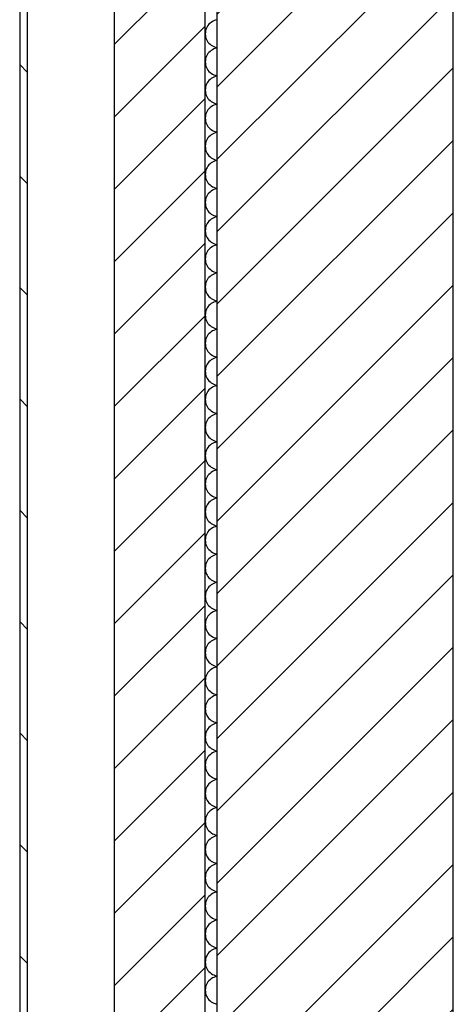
# Model space of a CAD drawing. Extents: x -73 to 359, y -4 to 85.
# Tile 19 of 149: x -32.829 to -32.279, y 34.464 to 35.714. Entities that reach past the tile are written whole.
import ezdxf

# ---------------------------------------------------------------- set-up
doc = ezdxf.new("R2010")
doc.units = 0
doc.header["$MEASUREMENT"] = 0
for name, color, linetype in [('0._EG_7_0', 7, 'Continuous'), ('0._EG_7_R_NT_AUSSENWAND', 7, 'Continuous'), ('0._EG_7_R_TR_AUSSENWAND', 7, 'Continuous')]:
    doc.layers.add(name, color=color, linetype=linetype)
pattern_1 = [(45, (0, 0), (-0.04596194, 0.04596194), [])]

# ---------------------------------------------------------------- blocks, each defined once
blk = doc.blocks.new('*X5', base_point=(-79.1554, -34.5065))
at = {"layer": '0._EG_7_R_TR_AUSSENWAND', "linetype": 'Continuous', "ltscale": 1000}
for p, q in [((-32.5826, 35.7128), (-32.5843, 35.712)), ((-32.5808, 35.7135), (-32.5826, 35.7128)), ((-32.579, 35.7139), (-32.5808, 35.7135)), ((-32.5787, 35.714), (-32.579, 35.7139)), ((-32.5929, 35.7002), (-32.5932, 35.6983)), ((-32.5924, 35.702), (-32.5929, 35.7002)), ((-32.5918, 35.7037), (-32.5924, 35.702)), ((-32.5909, 35.7054), (-32.5918, 35.7037)), ((-32.5899, 35.707), (-32.5909, 35.7054)), ((-32.5887, 35.7084), (-32.5899, 35.707)), ((-32.5873, 35.7098), (-32.5887, 35.7084)), ((-32.5859, 35.7109), (-32.5873, 35.7098)), ((-32.5843, 35.712), (-32.5859, 35.7109)), ((-32.5932, 35.6983), (-32.5933, 35.6964)), ((-32.5933, 35.6964), (-32.5932, 35.6945)), ((-32.5932, 35.6945), (-32.5929, 35.6927)), ((-32.5929, 35.6927), (-32.5924, 35.6909)), ((-32.5924, 35.6909), (-32.5918, 35.6891)), ((-32.5918, 35.6891), (-32.5909, 35.6874)), ((-32.5909, 35.6874), (-32.5899, 35.6859)), ((-32.5899, 35.6859), (-32.5887, 35.6844)), ((-32.5887, 35.6844), (-32.5873, 35.6831)), ((-32.5873, 35.6831), (-32.5859, 35.6819)), ((-32.5859, 35.6752), (-32.5873, 35.6741)), ((-32.5859, 35.6819), (-32.5843, 35.6809)), ((-32.5843, 35.6762), (-32.5859, 35.6752)), ((-32.5843, 35.6809), (-32.5826, 35.6801)), ((-32.5826, 35.6771), (-32.5843, 35.6762)), ((-32.5826, 35.6801), (-32.5808, 35.6794)), ((-32.5808, 35.6777), (-32.5826, 35.6771)), ((-32.5808, 35.6794), (-32.579, 35.6789)), ((-32.579, 35.6782), (-32.5808, 35.6777)), ((-32.579, 35.6789), (-32.5787, 35.6789)), ((-32.5787, 35.6783), (-32.579, 35.6782)), ((-32.5932, 35.6626), (-32.5933, 35.6607)), ((-32.5929, 35.6645), (-32.5932, 35.6626)), ((-32.5924, 35.6663), (-32.5929, 35.6645)), ((-32.5918, 35.668), (-32.5924, 35.6663)), ((-32.5909, 35.6697), (-32.5918, 35.668)), ((-32.5899, 35.6713), (-32.5909, 35.6697)), ((-32.5887, 35.6727), (-32.5899, 35.6713)), ((-32.5873, 35.6741), (-32.5887, 35.6727)), ((-32.5933, 35.6607), (-32.5932, 35.6588)), ((-32.5932, 35.6588), (-32.5929, 35.657)), ((-32.5929, 35.657), (-32.5924, 35.6552)), ((-32.5924, 35.6552), (-32.5918, 35.6534)), ((-32.5918, 35.6534), (-32.5909, 35.6517)), ((-32.5909, 35.6517), (-32.5899, 35.6502)), ((-32.5899, 35.6502), (-32.5887, 35.6487)), ((-32.5887, 35.6487), (-32.5873, 35.6474)), ((-32.5873, 35.6383), (-32.5887, 35.637)), ((-32.5873, 35.6474), (-32.5859, 35.6462)), ((-32.5859, 35.6395), (-32.5873, 35.6383)), ((-32.5859, 35.6462), (-32.5843, 35.6452)), ((-32.5843, 35.6405), (-32.5859, 35.6395)), ((-32.5843, 35.6452), (-32.5826, 35.6443)), ((-32.5826, 35.6414), (-32.5843, 35.6405)), ((-32.5826, 35.6443), (-32.5808, 35.6437)), ((-32.5808, 35.642), (-32.5826, 35.6414)), ((-32.5808, 35.6437), (-32.579, 35.6432)), ((-32.579, 35.6425), (-32.5808, 35.642)), ((-32.579, 35.6432), (-32.5787, 35.6432)), ((-32.5787, 35.6426), (-32.579, 35.6425)), ((-32.5932, 35.6269), (-32.5933, 35.625)), ((-32.5933, 35.625), (-32.5932, 35.6231)), ((-32.5929, 35.6287), (-32.5932, 35.6269)), ((-32.5924, 35.6306), (-32.5929, 35.6287)), ((-32.5918, 35.6323), (-32.5924, 35.6306)), ((-32.5909, 35.634), (-32.5918, 35.6323)), ((-32.5899, 35.6356), (-32.5909, 35.634)), ((-32.5887, 35.637), (-32.5899, 35.6356)), ((-32.5932, 35.6231), (-32.5929, 35.6213)), ((-32.5929, 35.6213), (-32.5924, 35.6194)), ((-32.5924, 35.6194), (-32.5918, 35.6177)), ((-32.5918, 35.6177), (-32.5909, 35.616)), ((-32.5909, 35.616), (-32.5899, 35.6144)), ((-32.5899, 35.6144), (-32.5887, 35.613)), ((-32.5887, 35.613), (-32.5873, 35.6117)), ((-32.5887, 35.6013), (-32.5899, 35.5998)), ((-32.5873, 35.6026), (-32.5887, 35.6013)), ((-32.5873, 35.6117), (-32.5859, 35.6105)), ((-32.5859, 35.6038), (-32.5873, 35.6026)), ((-32.5859, 35.6105), (-32.5843, 35.6095)), ((-32.5843, 35.6048), (-32.5859, 35.6038)), ((-32.5843, 35.6095), (-32.5826, 35.6086)), ((-32.5826, 35.6057), (-32.5843, 35.6048)), ((-32.5826, 35.6086), (-32.5808, 35.608)), ((-32.5808, 35.6063), (-32.5826, 35.6057)), ((-32.5808, 35.608), (-32.579, 35.6075)), ((-32.579, 35.6068), (-32.5808, 35.6063)), ((-32.579, 35.6075), (-32.5787, 35.6074)), ((-32.5787, 35.6068), (-32.579, 35.6068)), ((-32.5932, 35.5912), (-32.5933, 35.5893)), ((-32.5933, 35.5893), (-32.5932, 35.5874)), ((-32.5929, 35.593), (-32.5932, 35.5912)), ((-32.5924, 35.5948), (-32.5929, 35.593)), ((-32.5918, 35.5966), (-32.5924, 35.5948)), ((-32.5909, 35.5983), (-32.5918, 35.5966)), ((-32.5899, 35.5998), (-32.5909, 35.5983)), ((-32.5932, 35.5874), (-32.5929, 35.5855)), ((-32.5929, 35.5855), (-32.5924, 35.5837)), ((-32.5924, 35.5837), (-32.5918, 35.582)), ((-32.5918, 35.582), (-32.5909, 35.5803)), ((-32.5909, 35.5803), (-32.5899, 35.5787)), ((-32.5899, 35.5787), (-32.5887, 35.5773)), ((-32.5887, 35.5773), (-32.5873, 35.5759)), ((-32.5873, 35.5759), (-32.5859, 35.5748)), ((-32.5909, 35.5626), (-32.5918, 35.5609)), ((-32.5899, 35.5641), (-32.5909, 35.5626)), ((-32.5887, 35.5656), (-32.5899, 35.5641)), ((-32.5873, 35.5669), (-32.5887, 35.5656)), ((-32.5859, 35.5681), (-32.5873, 35.5669)), ((-32.5859, 35.5748), (-32.5843, 35.5738)), ((-32.5843, 35.5691), (-32.5859, 35.5681)), ((-32.5843, 35.5738), (-32.5826, 35.5729)), ((-32.5826, 35.5699), (-32.5843, 35.5691)), ((-32.5826, 35.5729), (-32.5808, 35.5723)), ((-32.5808, 35.5706), (-32.5826, 35.5699)), ((-32.5808, 35.5723), (-32.579, 35.5718)), ((-32.579, 35.5711), (-32.5808, 35.5706)), ((-32.579, 35.5718), (-32.5787, 35.5717)), ((-32.5787, 35.5711), (-32.579, 35.5711)), ((-32.5932, 35.5555), (-32.5933, 35.5536)), ((-32.5933, 35.5536), (-32.5932, 35.5517)), ((-32.5929, 35.5573), (-32.5932, 35.5555)), ((-32.5932, 35.5517), (-32.5929, 35.5498)), ((-32.5924, 35.5591), (-32.5929, 35.5573)), ((-32.5918, 35.5609), (-32.5924, 35.5591)), ((-32.5929, 35.5498), (-32.5924, 35.548)), ((-32.5924, 35.548), (-32.5918, 35.5463)), ((-32.5918, 35.5463), (-32.5909, 35.5446)), ((-32.5909, 35.5446), (-32.5899, 35.543)), ((-32.5899, 35.543), (-32.5887, 35.5416)), ((-32.5887, 35.5416), (-32.5873, 35.5402)), ((-32.5873, 35.5402), (-32.5859, 35.5391)), ((-32.5859, 35.5391), (-32.5843, 35.538)), ((-32.5843, 35.538), (-32.5826, 35.5372)), ((-32.5918, 35.5252), (-32.5924, 35.5234)), ((-32.5909, 35.5268), (-32.5918, 35.5252)), ((-32.5899, 35.5284), (-32.5909, 35.5268)), ((-32.5887, 35.5299), (-32.5899, 35.5284)), ((-32.5873, 35.5312), (-32.5887, 35.5299)), ((-32.5859, 35.5324), (-32.5873, 35.5312)), ((-32.5843, 35.5334), (-32.5859, 35.5324)), ((-32.5826, 35.5342), (-32.5843, 35.5334)), ((-32.5826, 35.5372), (-32.5808, 35.5365)), ((-32.5808, 35.5349), (-32.5826, 35.5342)), ((-32.5808, 35.5365), (-32.579, 35.5361)), ((-32.579, 35.5354), (-32.5808, 35.5349)), ((-32.579, 35.5361), (-32.5787, 35.536)), ((-32.5787, 35.5354), (-32.579, 35.5354)), ((-32.5932, 35.5197), (-32.5933, 35.5179)), ((-32.5933, 35.5179), (-32.5932, 35.516)), ((-32.5929, 35.5216), (-32.5932, 35.5197)), ((-32.5932, 35.516), (-32.5929, 35.5141)), ((-32.5924, 35.5234), (-32.5929, 35.5216)), ((-32.5929, 35.5141), (-32.5924, 35.5123)), ((-32.5924, 35.5123), (-32.5918, 35.5105)), ((-32.5918, 35.5105), (-32.5909, 35.5089)), ((-32.5909, 35.5089), (-32.5899, 35.5073)), ((-32.5899, 35.5073), (-32.5887, 35.5058)), ((-32.5887, 35.5058), (-32.5873, 35.5045)), ((-32.5873, 35.5045), (-32.5859, 35.5033)), ((-32.5859, 35.5033), (-32.5843, 35.5023)), ((-32.5843, 35.5023), (-32.5826, 35.5015)), ((-32.5826, 35.5015), (-32.5808, 35.5008)), ((-32.5808, 35.5008), (-32.579, 35.5004)), ((-32.579, 35.5004), (-32.5787, 35.5003)), ((-32.5924, 35.4877), (-32.5929, 35.4859)), ((-32.5918, 35.4895), (-32.5924, 35.4877)), ((-32.5909, 35.4911), (-32.5918, 35.4895)), ((-32.5899, 35.4927), (-32.5909, 35.4911)), ((-32.5887, 35.4942), (-32.5899, 35.4927)), ((-32.5873, 35.4955), (-32.5887, 35.4942)), ((-32.5859, 35.4967), (-32.5873, 35.4955)), ((-32.5843, 35.4977), (-32.5859, 35.4967)), ((-32.5826, 35.4985), (-32.5843, 35.4977)), ((-32.5808, 35.4992), (-32.5826, 35.4985)), ((-32.579, 35.4996), (-32.5808, 35.4992)), ((-32.5787, 35.4997), (-32.579, 35.4996)), ((-32.5932, 35.484), (-32.5933, 35.4821)), ((-32.5933, 35.4821), (-32.5932, 35.4803)), ((-32.5929, 35.4859), (-32.5932, 35.484)), ((-32.5932, 35.4803), (-32.5929, 35.4784)), ((-32.5929, 35.4784), (-32.5924, 35.4766)), ((-32.5924, 35.4766), (-32.5918, 35.4748)), ((-32.5918, 35.4748), (-32.5909, 35.4732)), ((-32.5909, 35.4732), (-32.5899, 35.4716)), ((-32.5899, 35.4716), (-32.5887, 35.4701)), ((-32.5887, 35.4701), (-32.5873, 35.4688)), ((-32.5873, 35.4688), (-32.5859, 35.4676)), ((-32.5859, 35.4676), (-32.5843, 35.4666)), ((-32.5843, 35.4666), (-32.5826, 35.4658)), ((-32.5826, 35.4628), (-32.5843, 35.462)), ((-32.5826, 35.4658), (-32.5808, 35.4651)), ((-32.5808, 35.4635), (-32.5826, 35.4628)), ((-32.5808, 35.4651), (-32.579, 35.4646)), ((-32.579, 35.4639), (-32.5808, 35.4635)), ((-32.579, 35.4646), (-32.5787, 35.4646)), ((-32.5787, 35.464), (-32.579, 35.4639)), ((-32.5929, 35.4502), (-32.5932, 35.4483)), ((-32.5924, 35.452), (-32.5929, 35.4502)), ((-32.5918, 35.4537), (-32.5924, 35.452)), ((-32.5909, 35.4554), (-32.5918, 35.4537)), ((-32.5899, 35.457), (-32.5909, 35.4554)), ((-32.5887, 35.4584), (-32.5899, 35.457)), ((-32.5873, 35.4598), (-32.5887, 35.4584)), ((-32.5859, 35.4609), (-32.5873, 35.4598)), ((-32.5843, 35.462), (-32.5859, 35.4609)), ((-32.5932, 35.4483), (-32.5933, 35.4464)), ((-32.5933, 35.4464), (-32.5932, 35.4445)), ((-32.5932, 35.4445), (-32.5929, 35.4427)), ((-32.5929, 35.4427), (-32.5924, 35.4409)), ((-32.5924, 35.4409), (-32.5918, 35.4391)), ((-32.5918, 35.4391), (-32.5909, 35.4374)), ((-32.5909, 35.4374), (-32.5899, 35.4359)), ((-32.5899, 35.4359), (-32.5887, 35.4344)), ((-32.5887, 35.4344), (-32.5873, 35.4331)), ((-32.5873, 35.4331), (-32.5859, 35.4319)), ((-32.5859, 35.4252), (-32.5873, 35.4241)), ((-32.5859, 35.4319), (-32.5843, 35.4309)), ((-32.5843, 35.4262), (-32.5859, 35.4252)), ((-32.5843, 35.4309), (-32.5826, 35.4301)), ((-32.5826, 35.4271), (-32.5843, 35.4262)), ((-32.5826, 35.4301), (-32.5808, 35.4294)), ((-32.5808, 35.4277), (-32.5826, 35.4271)), ((-32.5808, 35.4294), (-32.579, 35.4289)), ((-32.579, 35.4282), (-32.5808, 35.4277)), ((-32.579, 35.4289), (-32.5787, 35.4289)), ((-32.5787, 35.4283), (-32.579, 35.4282)), ((-32.5932, 35.4126), (-32.5933, 35.4107)), ((-32.5929, 35.4145), (-32.5932, 35.4126)), ((-32.5924, 35.4163), (-32.5929, 35.4145)), ((-32.5918, 35.418), (-32.5924, 35.4163)), ((-32.5909, 35.4197), (-32.5918, 35.418)), ((-32.5899, 35.4213), (-32.5909, 35.4197)), ((-32.5887, 35.4227), (-32.5899, 35.4213)), ((-32.5873, 35.4241), (-32.5887, 35.4227)), ((-32.5933, 35.4107), (-32.5932, 35.4088)), ((-32.5932, 35.4088), (-32.5929, 35.407)), ((-32.5929, 35.407), (-32.5924, 35.4052)), ((-32.5924, 35.4052), (-32.5918, 35.4034)), ((-32.5918, 35.4034), (-32.5909, 35.4017)), ((-32.5909, 35.4017), (-32.5899, 35.4002)), ((-32.5899, 35.4002), (-32.5887, 35.3987)), ((-32.5887, 35.3987), (-32.5873, 35.3974)), ((-32.5873, 35.3883), (-32.5887, 35.387)), ((-32.5873, 35.3974), (-32.5859, 35.3962)), ((-32.5859, 35.3895), (-32.5873, 35.3883)), ((-32.5859, 35.3962), (-32.5843, 35.3952)), ((-32.5843, 35.3905), (-32.5859, 35.3895)), ((-32.5843, 35.3952), (-32.5826, 35.3943)), ((-32.5826, 35.3914), (-32.5843, 35.3905)), ((-32.5826, 35.3943), (-32.5808, 35.3937)), ((-32.5808, 35.392), (-32.5826, 35.3914)), ((-32.5808, 35.3937), (-32.579, 35.3932)), ((-32.579, 35.3925), (-32.5808, 35.392)), ((-32.579, 35.3932), (-32.5787, 35.3932)), ((-32.5787, 35.3926), (-32.579, 35.3925)), ((-32.5932, 35.3769), (-32.5933, 35.375)), ((-32.5933, 35.375), (-32.5932, 35.3731)), ((-32.5929, 35.3787), (-32.5932, 35.3769)), ((-32.5924, 35.3806), (-32.5929, 35.3787)), ((-32.5918, 35.3823), (-32.5924, 35.3806)), ((-32.5909, 35.384), (-32.5918, 35.3823)), ((-32.5899, 35.3856), (-32.5909, 35.384)), ((-32.5887, 35.387), (-32.5899, 35.3856)), ((-32.5932, 35.3731), (-32.5929, 35.3713)), ((-32.5929, 35.3713), (-32.5924, 35.3694)), ((-32.5924, 35.3694), (-32.5918, 35.3677)), ((-32.5918, 35.3677), (-32.5909, 35.366)), ((-32.5909, 35.366), (-32.5899, 35.3644)), ((-32.5899, 35.3644), (-32.5887, 35.363)), ((-32.5887, 35.363), (-32.5873, 35.3617)), ((-32.5887, 35.3513), (-32.5899, 35.3498)), ((-32.5873, 35.3526), (-32.5887, 35.3513)), ((-32.5873, 35.3617), (-32.5859, 35.3605)), ((-32.5859, 35.3538), (-32.5873, 35.3526)), ((-32.5859, 35.3605), (-32.5843, 35.3595)), ((-32.5843, 35.3548), (-32.5859, 35.3538)), ((-32.5843, 35.3595), (-32.5826, 35.3586)), ((-32.5826, 35.3557), (-32.5843, 35.3548)), ((-32.5826, 35.3586), (-32.5808, 35.358)), ((-32.5808, 35.3563), (-32.5826, 35.3557)), ((-32.5808, 35.358), (-32.579, 35.3575)), ((-32.579, 35.3568), (-32.5808, 35.3563)), ((-32.579, 35.3575), (-32.5787, 35.3574)), ((-32.5787, 35.3568), (-32.579, 35.3568)), ((-32.5932, 35.3412), (-32.5933, 35.3393)), ((-32.5933, 35.3393), (-32.5932, 35.3374)), ((-32.5929, 35.343), (-32.5932, 35.3412)), ((-32.5924, 35.3448), (-32.5929, 35.343)), ((-32.5918, 35.3466), (-32.5924, 35.3448)), ((-32.5909, 35.3483), (-32.5918, 35.3466)), ((-32.5899, 35.3498), (-32.5909, 35.3483)), ((-32.5932, 35.3374), (-32.5929, 35.3355)), ((-32.5929, 35.3355), (-32.5924, 35.3337)), ((-32.5924, 35.3337), (-32.5918, 35.332)), ((-32.5918, 35.332), (-32.5909, 35.3303)), ((-32.5909, 35.3303), (-32.5899, 35.3287)), ((-32.5899, 35.3287), (-32.5887, 35.3273)), ((-32.5887, 35.3273), (-32.5873, 35.3259)), ((-32.5873, 35.3259), (-32.5859, 35.3248)), ((-32.5909, 35.3126), (-32.5918, 35.3109)), ((-32.5899, 35.3141), (-32.5909, 35.3126)), ((-32.5887, 35.3156), (-32.5899, 35.3141)), ((-32.5873, 35.3169), (-32.5887, 35.3156)), ((-32.5859, 35.3181), (-32.5873, 35.3169)), ((-32.5859, 35.3248), (-32.5843, 35.3238)), ((-32.5843, 35.3191), (-32.5859, 35.3181)), ((-32.5843, 35.3238), (-32.5826, 35.3229)), ((-32.5826, 35.3199), (-32.5843, 35.3191)), ((-32.5826, 35.3229), (-32.5808, 35.3223)), ((-32.5808, 35.3206), (-32.5826, 35.3199)), ((-32.5808, 35.3223), (-32.579, 35.3218)), ((-32.579, 35.3211), (-32.5808, 35.3206)), ((-32.579, 35.3218), (-32.5787, 35.3217)), ((-32.5787, 35.3211), (-32.579, 35.3211)), ((-32.5932, 35.3055), (-32.5933, 35.3036)), ((-32.5933, 35.3036), (-32.5932, 35.3017)), ((-32.5929, 35.3073), (-32.5932, 35.3055)), ((-32.5932, 35.3017), (-32.5929, 35.2998)), ((-32.5924, 35.3091), (-32.5929, 35.3073)), ((-32.5918, 35.3109), (-32.5924, 35.3091)), ((-32.5929, 35.2998), (-32.5924, 35.298)), ((-32.5924, 35.298), (-32.5918, 35.2963)), ((-32.5918, 35.2963), (-32.5909, 35.2946)), ((-32.5909, 35.2946), (-32.5899, 35.293)), ((-32.5899, 35.293), (-32.5887, 35.2916)), ((-32.5887, 35.2916), (-32.5873, 35.2902)), ((-32.5873, 35.2902), (-32.5859, 35.2891)), ((-32.5859, 35.2891), (-32.5843, 35.288)), ((-32.5843, 35.288), (-32.5826, 35.2872)), ((-32.5918, 35.2752), (-32.5924, 35.2734)), ((-32.5909, 35.2768), (-32.5918, 35.2752)), ((-32.5899, 35.2784), (-32.5909, 35.2768)), ((-32.5887, 35.2799), (-32.5899, 35.2784)), ((-32.5873, 35.2812), (-32.5887, 35.2799)), ((-32.5859, 35.2824), (-32.5873, 35.2812)), ((-32.5843, 35.2834), (-32.5859, 35.2824)), ((-32.5826, 35.2842), (-32.5843, 35.2834)), ((-32.5826, 35.2872), (-32.5808, 35.2865)), ((-32.5808, 35.2849), (-32.5826, 35.2842)), ((-32.5808, 35.2865), (-32.579, 35.2861)), ((-32.579, 35.2854), (-32.5808, 35.2849)), ((-32.579, 35.2861), (-32.5787, 35.286)), ((-32.5787, 35.2854), (-32.579, 35.2854)), ((-32.5932, 35.2697), (-32.5933, 35.2679)), ((-32.5933, 35.2679), (-32.5932, 35.266)), ((-32.5929, 35.2716), (-32.5932, 35.2697)), ((-32.5932, 35.266), (-32.5929, 35.2641)), ((-32.5924, 35.2734), (-32.5929, 35.2716)), ((-32.5929, 35.2641), (-32.5924, 35.2623)), ((-32.5924, 35.2623), (-32.5918, 35.2605)), ((-32.5918, 35.2605), (-32.5909, 35.2589)), ((-32.5909, 35.2589), (-32.5899, 35.2573)), ((-32.5899, 35.2573), (-32.5887, 35.2558)), ((-32.5887, 35.2558), (-32.5873, 35.2545)), ((-32.5873, 35.2545), (-32.5859, 35.2533)), ((-32.5859, 35.2533), (-32.5843, 35.2523)), ((-32.5843, 35.2523), (-32.5826, 35.2515)), ((-32.5826, 35.2515), (-32.5808, 35.2508)), ((-32.5808, 35.2508), (-32.579, 35.2504)), ((-32.579, 35.2504), (-32.5787, 35.2503)), ((-32.5924, 35.2377), (-32.5929, 35.2359)), ((-32.5918, 35.2395), (-32.5924, 35.2377)), ((-32.5909, 35.2411), (-32.5918, 35.2395)), ((-32.5899, 35.2427), (-32.5909, 35.2411)), ((-32.5887, 35.2442), (-32.5899, 35.2427)), ((-32.5873, 35.2455), (-32.5887, 35.2442)), ((-32.5859, 35.2467), (-32.5873, 35.2455)), ((-32.5843, 35.2477), (-32.5859, 35.2467)), ((-32.5826, 35.2485), (-32.5843, 35.2477)), ((-32.5808, 35.2492), (-32.5826, 35.2485)), ((-32.579, 35.2496), (-32.5808, 35.2492)), ((-32.5787, 35.2497), (-32.579, 35.2496)), ((-32.5932, 35.234), (-32.5933, 35.2321)), ((-32.5933, 35.2321), (-32.5932, 35.2303)), ((-32.5929, 35.2359), (-32.5932, 35.234)), ((-32.5932, 35.2303), (-32.5929, 35.2284)), ((-32.5929, 35.2284), (-32.5924, 35.2266)), ((-32.5924, 35.2266), (-32.5918, 35.2248)), ((-32.5918, 35.2248), (-32.5909, 35.2232)), ((-32.5909, 35.2232), (-32.5899, 35.2216)), ((-32.5899, 35.2216), (-32.5887, 35.2201)), ((-32.5887, 35.2201), (-32.5873, 35.2188)), ((-32.5873, 35.2188), (-32.5859, 35.2176)), ((-32.5859, 35.2176), (-32.5843, 35.2166)), ((-32.5843, 35.2166), (-32.5826, 35.2158)), ((-32.5826, 35.2128), (-32.5843, 35.212)), ((-32.5826, 35.2158), (-32.5808, 35.2151)), ((-32.5808, 35.2135), (-32.5826, 35.2128)), ((-32.5808, 35.2151), (-32.579, 35.2146)), ((-32.579, 35.2139), (-32.5808, 35.2135)), ((-32.579, 35.2146), (-32.5787, 35.2146)), ((-32.5787, 35.214), (-32.579, 35.2139)), ((-32.5929, 35.2002), (-32.5932, 35.1983)), ((-32.5924, 35.202), (-32.5929, 35.2002)), ((-32.5918, 35.2037), (-32.5924, 35.202)), ((-32.5909, 35.2054), (-32.5918, 35.2037)), ((-32.5899, 35.207), (-32.5909, 35.2054)), ((-32.5887, 35.2084), (-32.5899, 35.207)), ((-32.5873, 35.2098), (-32.5887, 35.2084)), ((-32.5859, 35.2109), (-32.5873, 35.2098)), ((-32.5843, 35.212), (-32.5859, 35.2109)), ((-32.5932, 35.1983), (-32.5933, 35.1964)), ((-32.5933, 35.1964), (-32.5932, 35.1945)), ((-32.5932, 35.1945), (-32.5929, 35.1927)), ((-32.5929, 35.1927), (-32.5924, 35.1909)), ((-32.5924, 35.1909), (-32.5918, 35.1891)), ((-32.5918, 35.1891), (-32.5909, 35.1874)), ((-32.5909, 35.1874), (-32.5899, 35.1859)), ((-32.5899, 35.1859), (-32.5887, 35.1844)), ((-32.5887, 35.1844), (-32.5873, 35.1831)), ((-32.5873, 35.1831), (-32.5859, 35.1819)), ((-32.5859, 35.1752), (-32.5873, 35.1741)), ((-32.5859, 35.1819), (-32.5843, 35.1809)), ((-32.5843, 35.1762), (-32.5859, 35.1752)), ((-32.5843, 35.1809), (-32.5826, 35.1801)), ((-32.5826, 35.1771), (-32.5843, 35.1762)), ((-32.5826, 35.1801), (-32.5808, 35.1794)), ((-32.5808, 35.1777), (-32.5826, 35.1771)), ((-32.5808, 35.1794), (-32.579, 35.1789)), ((-32.579, 35.1782), (-32.5808, 35.1777)), ((-32.579, 35.1789), (-32.5787, 35.1789)), ((-32.5787, 35.1783), (-32.579, 35.1782)), ((-32.5932, 35.1626), (-32.5933, 35.1607)), ((-32.5929, 35.1645), (-32.5932, 35.1626)), ((-32.5924, 35.1663), (-32.5929, 35.1645)), ((-32.5918, 35.168), (-32.5924, 35.1663)), ((-32.5909, 35.1697), (-32.5918, 35.168)), ((-32.5899, 35.1713), (-32.5909, 35.1697)), ((-32.5887, 35.1727), (-32.5899, 35.1713)), ((-32.5873, 35.1741), (-32.5887, 35.1727)), ((-32.5933, 35.1607), (-32.5932, 35.1588)), ((-32.5932, 35.1588), (-32.5929, 35.157)), ((-32.5929, 35.157), (-32.5924, 35.1552)), ((-32.5924, 35.1552), (-32.5918, 35.1534)), ((-32.5918, 35.1534), (-32.5909, 35.1517)), ((-32.5909, 35.1517), (-32.5899, 35.1502)), ((-32.5899, 35.1502), (-32.5887, 35.1487)), ((-32.5887, 35.1487), (-32.5873, 35.1474)), ((-32.5873, 35.1383), (-32.5887, 35.137)), ((-32.5873, 35.1474), (-32.5859, 35.1462)), ((-32.5859, 35.1395), (-32.5873, 35.1383)), ((-32.5859, 35.1462), (-32.5843, 35.1452)), ((-32.5843, 35.1405), (-32.5859, 35.1395)), ((-32.5843, 35.1452), (-32.5826, 35.1443)), ((-32.5826, 35.1414), (-32.5843, 35.1405)), ((-32.5826, 35.1443), (-32.5808, 35.1437)), ((-32.5808, 35.142), (-32.5826, 35.1414)), ((-32.5808, 35.1437), (-32.579, 35.1432)), ((-32.579, 35.1425), (-32.5808, 35.142)), ((-32.579, 35.1432), (-32.5787, 35.1432)), ((-32.5787, 35.1426), (-32.579, 35.1425)), ((-32.5932, 35.1269), (-32.5933, 35.125)), ((-32.5933, 35.125), (-32.5932, 35.1231)), ((-32.5929, 35.1287), (-32.5932, 35.1269)), ((-32.5924, 35.1306), (-32.5929, 35.1287)), ((-32.5918, 35.1323), (-32.5924, 35.1306)), ((-32.5909, 35.134), (-32.5918, 35.1323)), ((-32.5899, 35.1356), (-32.5909, 35.134)), ((-32.5887, 35.137), (-32.5899, 35.1356)), ((-32.5932, 35.1231), (-32.5929, 35.1213)), ((-32.5929, 35.1213), (-32.5924, 35.1194)), ((-32.5924, 35.1194), (-32.5918, 35.1177)), ((-32.5918, 35.1177), (-32.5909, 35.116)), ((-32.5909, 35.116), (-32.5899, 35.1144)), ((-32.5899, 35.1144), (-32.5887, 35.113)), ((-32.5887, 35.113), (-32.5873, 35.1117)), ((-32.5887, 35.1013), (-32.5899, 35.0998)), ((-32.5873, 35.1026), (-32.5887, 35.1013)), ((-32.5873, 35.1117), (-32.5859, 35.1105)), ((-32.5859, 35.1038), (-32.5873, 35.1026)), ((-32.5859, 35.1105), (-32.5843, 35.1095)), ((-32.5843, 35.1048), (-32.5859, 35.1038)), ((-32.5843, 35.1095), (-32.5826, 35.1086)), ((-32.5826, 35.1057), (-32.5843, 35.1048)), ((-32.5826, 35.1086), (-32.5808, 35.108)), ((-32.5808, 35.1063), (-32.5826, 35.1057)), ((-32.5808, 35.108), (-32.579, 35.1075)), ((-32.579, 35.1068), (-32.5808, 35.1063)), ((-32.579, 35.1075), (-32.5787, 35.1074)), ((-32.5787, 35.1068), (-32.579, 35.1068)), ((-32.5932, 35.0912), (-32.5933, 35.0893)), ((-32.5933, 35.0893), (-32.5932, 35.0874)), ((-32.5929, 35.093), (-32.5932, 35.0912)), ((-32.5924, 35.0948), (-32.5929, 35.093)), ((-32.5918, 35.0966), (-32.5924, 35.0948)), ((-32.5909, 35.0983), (-32.5918, 35.0966)), ((-32.5899, 35.0998), (-32.5909, 35.0983)), ((-32.5932, 35.0874), (-32.5929, 35.0855)), ((-32.5929, 35.0855), (-32.5924, 35.0837)), ((-32.5924, 35.0837), (-32.5918, 35.082)), ((-32.5918, 35.082), (-32.5909, 35.0803)), ((-32.5909, 35.0803), (-32.5899, 35.0787)), ((-32.5899, 35.0787), (-32.5887, 35.0773)), ((-32.5887, 35.0773), (-32.5873, 35.0759)), ((-32.5873, 35.0759), (-32.5859, 35.0748)), ((-32.5909, 35.0626), (-32.5918, 35.0609)), ((-32.5899, 35.0641), (-32.5909, 35.0626)), ((-32.5887, 35.0656), (-32.5899, 35.0641)), ((-32.5873, 35.0669), (-32.5887, 35.0656)), ((-32.5859, 35.0681), (-32.5873, 35.0669)), ((-32.5859, 35.0748), (-32.5843, 35.0738)), ((-32.5843, 35.0691), (-32.5859, 35.0681)), ((-32.5843, 35.0738), (-32.5826, 35.0729)), ((-32.5826, 35.0699), (-32.5843, 35.0691)), ((-32.5826, 35.0729), (-32.5808, 35.0723)), ((-32.5808, 35.0706), (-32.5826, 35.0699)), ((-32.5808, 35.0723), (-32.579, 35.0718)), ((-32.579, 35.0711), (-32.5808, 35.0706)), ((-32.579, 35.0718), (-32.5787, 35.0717)), ((-32.5787, 35.0711), (-32.579, 35.0711)), ((-32.5932, 35.0555), (-32.5933, 35.0536)), ((-32.5933, 35.0536), (-32.5932, 35.0517)), ((-32.5929, 35.0573), (-32.5932, 35.0555)), ((-32.5932, 35.0517), (-32.5929, 35.0498)), ((-32.5924, 35.0591), (-32.5929, 35.0573)), ((-32.5918, 35.0609), (-32.5924, 35.0591)), ((-32.5929, 35.0498), (-32.5924, 35.048)), ((-32.5924, 35.048), (-32.5918, 35.0463)), ((-32.5918, 35.0463), (-32.5909, 35.0446)), ((-32.5909, 35.0446), (-32.5899, 35.043)), ((-32.5899, 35.043), (-32.5887, 35.0416)), ((-32.5887, 35.0416), (-32.5873, 35.0402)), ((-32.5873, 35.0402), (-32.5859, 35.0391)), ((-32.5859, 35.0391), (-32.5843, 35.038)), ((-32.5843, 35.038), (-32.5826, 35.0372)), ((-32.5918, 35.0252), (-32.5924, 35.0234)), ((-32.5909, 35.0268), (-32.5918, 35.0252)), ((-32.5899, 35.0284), (-32.5909, 35.0268)), ((-32.5887, 35.0299), (-32.5899, 35.0284)), ((-32.5873, 35.0312), (-32.5887, 35.0299)), ((-32.5859, 35.0324), (-32.5873, 35.0312)), ((-32.5843, 35.0334), (-32.5859, 35.0324)), ((-32.5826, 35.0342), (-32.5843, 35.0334)), ((-32.5826, 35.0372), (-32.5808, 35.0365)), ((-32.5808, 35.0349), (-32.5826, 35.0342)), ((-32.5808, 35.0365), (-32.579, 35.0361)), ((-32.579, 35.0354), (-32.5808, 35.0349)), ((-32.579, 35.0361), (-32.5787, 35.036)), ((-32.5787, 35.0354), (-32.579, 35.0354)), ((-32.5932, 35.0197), (-32.5933, 35.0179)), ((-32.5933, 35.0179), (-32.5932, 35.016)), ((-32.5929, 35.0216), (-32.5932, 35.0197)), ((-32.5932, 35.016), (-32.5929, 35.0141)), ((-32.5924, 35.0234), (-32.5929, 35.0216)), ((-32.5929, 35.0141), (-32.5924, 35.0123)), ((-32.5924, 35.0123), (-32.5918, 35.0105)), ((-32.5918, 35.0105), (-32.5909, 35.0089)), ((-32.5909, 35.0089), (-32.5899, 35.0073)), ((-32.5899, 35.0073), (-32.5887, 35.0058)), ((-32.5887, 35.0058), (-32.5873, 35.0045)), ((-32.5873, 35.0045), (-32.5859, 35.0033)), ((-32.5859, 35.0033), (-32.5843, 35.0023)), ((-32.5843, 35.0023), (-32.5826, 35.0015)), ((-32.5826, 35.0015), (-32.5808, 35.0008)), ((-32.5808, 35.0008), (-32.579, 35.0004)), ((-32.579, 35.0004), (-32.5787, 35.0003)), ((-32.5924, 34.9877), (-32.5929, 34.9859)), ((-32.5918, 34.9895), (-32.5924, 34.9877)), ((-32.5909, 34.9911), (-32.5918, 34.9895)), ((-32.5899, 34.9927), (-32.5909, 34.9911)), ((-32.5887, 34.9942), (-32.5899, 34.9927)), ((-32.5873, 34.9955), (-32.5887, 34.9942)), ((-32.5859, 34.9967), (-32.5873, 34.9955)), ((-32.5843, 34.9977), (-32.5859, 34.9967)), ((-32.5826, 34.9985), (-32.5843, 34.9977)), ((-32.5808, 34.9992), (-32.5826, 34.9985)), ((-32.579, 34.9996), (-32.5808, 34.9992)), ((-32.5787, 34.9997), (-32.579, 34.9996)), ((-32.5932, 34.984), (-32.5933, 34.9821)), ((-32.5933, 34.9821), (-32.5932, 34.9803)), ((-32.5929, 34.9859), (-32.5932, 34.984)), ((-32.5932, 34.9803), (-32.5929, 34.9784)), ((-32.5929, 34.9784), (-32.5924, 34.9766)), ((-32.5924, 34.9766), (-32.5918, 34.9748)), ((-32.5918, 34.9748), (-32.5909, 34.9732)), ((-32.5909, 34.9732), (-32.5899, 34.9716)), ((-32.5899, 34.9716), (-32.5887, 34.9701)), ((-32.5887, 34.9701), (-32.5873, 34.9688)), ((-32.5873, 34.9688), (-32.5859, 34.9676)), ((-32.5859, 34.9676), (-32.5843, 34.9666)), ((-32.5843, 34.9666), (-32.5826, 34.9658)), ((-32.5826, 34.9628), (-32.5843, 34.962)), ((-32.5826, 34.9658), (-32.5808, 34.9651)), ((-32.5808, 34.9635), (-32.5826, 34.9628)), ((-32.5808, 34.9651), (-32.579, 34.9646)), ((-32.579, 34.9639), (-32.5808, 34.9635)), ((-32.579, 34.9646), (-32.5787, 34.9646)), ((-32.5787, 34.964), (-32.579, 34.9639)), ((-32.5929, 34.9502), (-32.5932, 34.9483)), ((-32.5924, 34.952), (-32.5929, 34.9502)), ((-32.5918, 34.9537), (-32.5924, 34.952)), ((-32.5909, 34.9554), (-32.5918, 34.9537)), ((-32.5899, 34.957), (-32.5909, 34.9554)), ((-32.5887, 34.9584), (-32.5899, 34.957)), ((-32.5873, 34.9598), (-32.5887, 34.9584)), ((-32.5859, 34.9609), (-32.5873, 34.9598)), ((-32.5843, 34.962), (-32.5859, 34.9609)), ((-32.5932, 34.9483), (-32.5933, 34.9464)), ((-32.5933, 34.9464), (-32.5932, 34.9445)), ((-32.5932, 34.9445), (-32.5929, 34.9427)), ((-32.5929, 34.9427), (-32.5924, 34.9409)), ((-32.5924, 34.9409), (-32.5918, 34.9391)), ((-32.5918, 34.9391), (-32.5909, 34.9374)), ((-32.5909, 34.9374), (-32.5899, 34.9359)), ((-32.5899, 34.9359), (-32.5887, 34.9344)), ((-32.5887, 34.9344), (-32.5873, 34.9331)), ((-32.5873, 34.9331), (-32.5859, 34.9319)), ((-32.5859, 34.9252), (-32.5873, 34.9241)), ((-32.5859, 34.9319), (-32.5843, 34.9309)), ((-32.5843, 34.9262), (-32.5859, 34.9252)), ((-32.5843, 34.9309), (-32.5826, 34.9301)), ((-32.5826, 34.9271), (-32.5843, 34.9262)), ((-32.5826, 34.9301), (-32.5808, 34.9294)), ((-32.5808, 34.9277), (-32.5826, 34.9271)), ((-32.5808, 34.9294), (-32.579, 34.9289)), ((-32.579, 34.9282), (-32.5808, 34.9277)), ((-32.579, 34.9289), (-32.5787, 34.9289)), ((-32.5787, 34.9283), (-32.579, 34.9282)), ((-32.5932, 34.9126), (-32.5933, 34.9107)), ((-32.5929, 34.9145), (-32.5932, 34.9126)), ((-32.5924, 34.9163), (-32.5929, 34.9145)), ((-32.5918, 34.918), (-32.5924, 34.9163)), ((-32.5909, 34.9197), (-32.5918, 34.918)), ((-32.5899, 34.9213), (-32.5909, 34.9197)), ((-32.5887, 34.9227), (-32.5899, 34.9213)), ((-32.5873, 34.9241), (-32.5887, 34.9227)), ((-32.5933, 34.9107), (-32.5932, 34.9088)), ((-32.5932, 34.9088), (-32.5929, 34.907)), ((-32.5929, 34.907), (-32.5924, 34.9052)), ((-32.5924, 34.9052), (-32.5918, 34.9034)), ((-32.5918, 34.9034), (-32.5909, 34.9017)), ((-32.5909, 34.9017), (-32.5899, 34.9002)), ((-32.5899, 34.9002), (-32.5887, 34.8987)), ((-32.5887, 34.8987), (-32.5873, 34.8974)), ((-32.5873, 34.8883), (-32.5887, 34.887)), ((-32.5873, 34.8974), (-32.5859, 34.8962)), ((-32.5859, 34.8895), (-32.5873, 34.8883)), ((-32.5859, 34.8962), (-32.5843, 34.8952)), ((-32.5843, 34.8905), (-32.5859, 34.8895)), ((-32.5843, 34.8952), (-32.5826, 34.8943)), ((-32.5826, 34.8914), (-32.5843, 34.8905)), ((-32.5826, 34.8943), (-32.5808, 34.8937)), ((-32.5808, 34.892), (-32.5826, 34.8914)), ((-32.5808, 34.8937), (-32.579, 34.8932)), ((-32.579, 34.8925), (-32.5808, 34.892)), ((-32.579, 34.8932), (-32.5787, 34.8932)), ((-32.5787, 34.8926), (-32.579, 34.8925)), ((-32.5932, 34.8769), (-32.5933, 34.875)), ((-32.5933, 34.875), (-32.5932, 34.8731)), ((-32.5929, 34.8787), (-32.5932, 34.8769)), ((-32.5924, 34.8806), (-32.5929, 34.8787)), ((-32.5918, 34.8823), (-32.5924, 34.8806)), ((-32.5909, 34.884), (-32.5918, 34.8823)), ((-32.5899, 34.8856), (-32.5909, 34.884)), ((-32.5887, 34.887), (-32.5899, 34.8856)), ((-32.5932, 34.8731), (-32.5929, 34.8713)), ((-32.5929, 34.8713), (-32.5924, 34.8694)), ((-32.5924, 34.8694), (-32.5918, 34.8677)), ((-32.5918, 34.8677), (-32.5909, 34.866)), ((-32.5909, 34.866), (-32.5899, 34.8644)), ((-32.5899, 34.8644), (-32.5887, 34.863)), ((-32.5887, 34.863), (-32.5873, 34.8617)), ((-32.5887, 34.8513), (-32.5899, 34.8498)), ((-32.5873, 34.8526), (-32.5887, 34.8513)), ((-32.5873, 34.8617), (-32.5859, 34.8605)), ((-32.5859, 34.8538), (-32.5873, 34.8526)), ((-32.5859, 34.8605), (-32.5843, 34.8595)), ((-32.5843, 34.8548), (-32.5859, 34.8538)), ((-32.5843, 34.8595), (-32.5826, 34.8586)), ((-32.5826, 34.8557), (-32.5843, 34.8548)), ((-32.5826, 34.8586), (-32.5808, 34.858)), ((-32.5808, 34.8563), (-32.5826, 34.8557)), ((-32.5808, 34.858), (-32.579, 34.8575)), ((-32.579, 34.8568), (-32.5808, 34.8563)), ((-32.579, 34.8575), (-32.5787, 34.8574)), ((-32.5787, 34.8568), (-32.579, 34.8568)), ((-32.5932, 34.8412), (-32.5933, 34.8393)), ((-32.5933, 34.8393), (-32.5932, 34.8374)), ((-32.5929, 34.843), (-32.5932, 34.8412)), ((-32.5924, 34.8448), (-32.5929, 34.843)), ((-32.5918, 34.8466), (-32.5924, 34.8448)), ((-32.5909, 34.8483), (-32.5918, 34.8466)), ((-32.5899, 34.8498), (-32.5909, 34.8483)), ((-32.5932, 34.8374), (-32.5929, 34.8355)), ((-32.5929, 34.8355), (-32.5924, 34.8337)), ((-32.5924, 34.8337), (-32.5918, 34.832)), ((-32.5918, 34.832), (-32.5909, 34.8303)), ((-32.5909, 34.8303), (-32.5899, 34.8287)), ((-32.5899, 34.8287), (-32.5887, 34.8273)), ((-32.5887, 34.8273), (-32.5873, 34.8259)), ((-32.5873, 34.8259), (-32.5859, 34.8248)), ((-32.5909, 34.8126), (-32.5918, 34.8109)), ((-32.5899, 34.8141), (-32.5909, 34.8126)), ((-32.5887, 34.8156), (-32.5899, 34.8141)), ((-32.5873, 34.8169), (-32.5887, 34.8156)), ((-32.5859, 34.8181), (-32.5873, 34.8169)), ((-32.5859, 34.8248), (-32.5843, 34.8238)), ((-32.5843, 34.8191), (-32.5859, 34.8181)), ((-32.5843, 34.8238), (-32.5826, 34.8229)), ((-32.5826, 34.8199), (-32.5843, 34.8191)), ((-32.5826, 34.8229), (-32.5808, 34.8223)), ((-32.5808, 34.8206), (-32.5826, 34.8199)), ((-32.5808, 34.8223), (-32.579, 34.8218)), ((-32.579, 34.8211), (-32.5808, 34.8206)), ((-32.579, 34.8218), (-32.5787, 34.8217)), ((-32.5787, 34.8211), (-32.579, 34.8211)), ((-32.5932, 34.8055), (-32.5933, 34.8036)), ((-32.5933, 34.8036), (-32.5932, 34.8017)), ((-32.5929, 34.8073), (-32.5932, 34.8055)), ((-32.5932, 34.8017), (-32.5929, 34.7998)), ((-32.5924, 34.8091), (-32.5929, 34.8073)), ((-32.5918, 34.8109), (-32.5924, 34.8091)), ((-32.5929, 34.7998), (-32.5924, 34.798)), ((-32.5924, 34.798), (-32.5918, 34.7963)), ((-32.5918, 34.7963), (-32.5909, 34.7946)), ((-32.5909, 34.7946), (-32.5899, 34.793)), ((-32.5899, 34.793), (-32.5887, 34.7916)), ((-32.5887, 34.7916), (-32.5873, 34.7902)), ((-32.5873, 34.7902), (-32.5859, 34.7891)), ((-32.5859, 34.7891), (-32.5843, 34.788)), ((-32.5843, 34.788), (-32.5826, 34.7872)), ((-32.5918, 34.7752), (-32.5924, 34.7734)), ((-32.5909, 34.7768), (-32.5918, 34.7752)), ((-32.5899, 34.7784), (-32.5909, 34.7768)), ((-32.5887, 34.7799), (-32.5899, 34.7784)), ((-32.5873, 34.7812), (-32.5887, 34.7799)), ((-32.5859, 34.7824), (-32.5873, 34.7812)), ((-32.5843, 34.7834), (-32.5859, 34.7824)), ((-32.5826, 34.7842), (-32.5843, 34.7834)), ((-32.5826, 34.7872), (-32.5808, 34.7865)), ((-32.5808, 34.7849), (-32.5826, 34.7842)), ((-32.5808, 34.7865), (-32.579, 34.7861)), ((-32.579, 34.7854), (-32.5808, 34.7849)), ((-32.579, 34.7861), (-32.5787, 34.786)), ((-32.5787, 34.7854), (-32.579, 34.7854)), ((-32.5932, 34.7697), (-32.5933, 34.7679)), ((-32.5933, 34.7679), (-32.5932, 34.766)), ((-32.5929, 34.7716), (-32.5932, 34.7697)), ((-32.5932, 34.766), (-32.5929, 34.7641)), ((-32.5924, 34.7734), (-32.5929, 34.7716)), ((-32.5929, 34.7641), (-32.5924, 34.7623)), ((-32.5924, 34.7623), (-32.5918, 34.7605)), ((-32.5918, 34.7605), (-32.5909, 34.7589)), ((-32.5909, 34.7589), (-32.5899, 34.7573)), ((-32.5899, 34.7573), (-32.5887, 34.7558)), ((-32.5887, 34.7558), (-32.5873, 34.7545)), ((-32.5873, 34.7545), (-32.5859, 34.7533)), ((-32.5859, 34.7533), (-32.5843, 34.7523)), ((-32.5843, 34.7523), (-32.5826, 34.7515)), ((-32.5826, 34.7515), (-32.5808, 34.7508)), ((-32.5808, 34.7508), (-32.579, 34.7504)), ((-32.579, 34.7504), (-32.5787, 34.7503)), ((-32.5924, 34.7377), (-32.5929, 34.7359)), ((-32.5918, 34.7395), (-32.5924, 34.7377)), ((-32.5909, 34.7411), (-32.5918, 34.7395)), ((-32.5899, 34.7427), (-32.5909, 34.7411)), ((-32.5887, 34.7442), (-32.5899, 34.7427)), ((-32.5873, 34.7455), (-32.5887, 34.7442)), ((-32.5859, 34.7467), (-32.5873, 34.7455)), ((-32.5843, 34.7477), (-32.5859, 34.7467)), ((-32.5826, 34.7485), (-32.5843, 34.7477)), ((-32.5808, 34.7492), (-32.5826, 34.7485)), ((-32.579, 34.7496), (-32.5808, 34.7492)), ((-32.5787, 34.7497), (-32.579, 34.7496)), ((-32.5932, 34.734), (-32.5933, 34.7321)), ((-32.5933, 34.7321), (-32.5932, 34.7303)), ((-32.5929, 34.7359), (-32.5932, 34.734)), ((-32.5932, 34.7303), (-32.5929, 34.7284)), ((-32.5929, 34.7284), (-32.5924, 34.7266)), ((-32.5924, 34.7266), (-32.5918, 34.7248)), ((-32.5918, 34.7248), (-32.5909, 34.7232)), ((-32.5909, 34.7232), (-32.5899, 34.7216)), ((-32.5899, 34.7216), (-32.5887, 34.7201)), ((-32.5887, 34.7201), (-32.5873, 34.7188)), ((-32.5873, 34.7188), (-32.5859, 34.7176)), ((-32.5859, 34.7176), (-32.5843, 34.7166)), ((-32.5843, 34.7166), (-32.5826, 34.7158)), ((-32.5826, 34.7128), (-32.5843, 34.712)), ((-32.5826, 34.7158), (-32.5808, 34.7151)), ((-32.5808, 34.7135), (-32.5826, 34.7128)), ((-32.5808, 34.7151), (-32.579, 34.7146)), ((-32.579, 34.7139), (-32.5808, 34.7135)), ((-32.579, 34.7146), (-32.5787, 34.7146)), ((-32.5787, 34.714), (-32.579, 34.7139)), ((-32.5929, 34.7002), (-32.5932, 34.6983)), ((-32.5924, 34.702), (-32.5929, 34.7002)), ((-32.5918, 34.7037), (-32.5924, 34.702)), ((-32.5909, 34.7054), (-32.5918, 34.7037)), ((-32.5899, 34.707), (-32.5909, 34.7054)), ((-32.5887, 34.7084), (-32.5899, 34.707)), ((-32.5873, 34.7098), (-32.5887, 34.7084)), ((-32.5859, 34.7109), (-32.5873, 34.7098)), ((-32.5843, 34.712), (-32.5859, 34.7109)), ((-32.5932, 34.6983), (-32.5933, 34.6964)), ((-32.5933, 34.6964), (-32.5932, 34.6945)), ((-32.5932, 34.6945), (-32.5929, 34.6927)), ((-32.5929, 34.6927), (-32.5924, 34.6909)), ((-32.5924, 34.6909), (-32.5918, 34.6891)), ((-32.5918, 34.6891), (-32.5909, 34.6874)), ((-32.5909, 34.6874), (-32.5899, 34.6859)), ((-32.5899, 34.6859), (-32.5887, 34.6844)), ((-32.5887, 34.6844), (-32.5873, 34.6831)), ((-32.5873, 34.6831), (-32.5859, 34.6819)), ((-32.5859, 34.6752), (-32.5873, 34.6741)), ((-32.5859, 34.6819), (-32.5843, 34.6809)), ((-32.5843, 34.6762), (-32.5859, 34.6752)), ((-32.5843, 34.6809), (-32.5826, 34.6801)), ((-32.5826, 34.6771), (-32.5843, 34.6762)), ((-32.5826, 34.6801), (-32.5808, 34.6794)), ((-32.5808, 34.6777), (-32.5826, 34.6771)), ((-32.5808, 34.6794), (-32.579, 34.6789)), ((-32.579, 34.6782), (-32.5808, 34.6777)), ((-32.579, 34.6789), (-32.5787, 34.6789)), ((-32.5787, 34.6783), (-32.579, 34.6782)), ((-32.5932, 34.6626), (-32.5933, 34.6607)), ((-32.5929, 34.6645), (-32.5932, 34.6626)), ((-32.5924, 34.6663), (-32.5929, 34.6645)), ((-32.5918, 34.668), (-32.5924, 34.6663)), ((-32.5909, 34.6697), (-32.5918, 34.668)), ((-32.5899, 34.6713), (-32.5909, 34.6697)), ((-32.5887, 34.6727), (-32.5899, 34.6713)), ((-32.5873, 34.6741), (-32.5887, 34.6727)), ((-32.5933, 34.6607), (-32.5932, 34.6588)), ((-32.5932, 34.6588), (-32.5929, 34.657)), ((-32.5929, 34.657), (-32.5924, 34.6552)), ((-32.5924, 34.6552), (-32.5918, 34.6534)), ((-32.5918, 34.6534), (-32.5909, 34.6517)), ((-32.5909, 34.6517), (-32.5899, 34.6502)), ((-32.5899, 34.6502), (-32.5887, 34.6487)), ((-32.5887, 34.6487), (-32.5873, 34.6474)), ((-32.5873, 34.6383), (-32.5887, 34.637)), ((-32.5873, 34.6474), (-32.5859, 34.6462)), ((-32.5859, 34.6395), (-32.5873, 34.6383)), ((-32.5859, 34.6462), (-32.5843, 34.6452)), ((-32.5843, 34.6405), (-32.5859, 34.6395)), ((-32.5843, 34.6452), (-32.5826, 34.6443)), ((-32.5826, 34.6414), (-32.5843, 34.6405)), ((-32.5826, 34.6443), (-32.5808, 34.6437)), ((-32.5808, 34.642), (-32.5826, 34.6414)), ((-32.5808, 34.6437), (-32.579, 34.6432)), ((-32.579, 34.6425), (-32.5808, 34.642)), ((-32.579, 34.6432), (-32.5787, 34.6432)), ((-32.5787, 34.6426), (-32.579, 34.6425)), ((-32.5932, 34.6269), (-32.5933, 34.625)), ((-32.5933, 34.625), (-32.5932, 34.6231)), ((-32.5929, 34.6287), (-32.5932, 34.6269)), ((-32.5924, 34.6306), (-32.5929, 34.6287)), ((-32.5918, 34.6323), (-32.5924, 34.6306)), ((-32.5909, 34.634), (-32.5918, 34.6323)), ((-32.5899, 34.6356), (-32.5909, 34.634)), ((-32.5887, 34.637), (-32.5899, 34.6356)), ((-32.5932, 34.6231), (-32.5929, 34.6213)), ((-32.5929, 34.6213), (-32.5924, 34.6194)), ((-32.5924, 34.6194), (-32.5918, 34.6177)), ((-32.5918, 34.6177), (-32.5909, 34.616)), ((-32.5909, 34.616), (-32.5899, 34.6144)), ((-32.5899, 34.6144), (-32.5887, 34.613)), ((-32.5887, 34.613), (-32.5873, 34.6117)), ((-32.5887, 34.6013), (-32.5899, 34.5998)), ((-32.5873, 34.6026), (-32.5887, 34.6013)), ((-32.5873, 34.6117), (-32.5859, 34.6105)), ((-32.5859, 34.6038), (-32.5873, 34.6026)), ((-32.5859, 34.6105), (-32.5843, 34.6095)), ((-32.5843, 34.6048), (-32.5859, 34.6038)), ((-32.5843, 34.6095), (-32.5826, 34.6086)), ((-32.5826, 34.6057), (-32.5843, 34.6048)), ((-32.5826, 34.6086), (-32.5808, 34.608)), ((-32.5808, 34.6063), (-32.5826, 34.6057)), ((-32.5808, 34.608), (-32.579, 34.6075)), ((-32.579, 34.6068), (-32.5808, 34.6063)), ((-32.579, 34.6075), (-32.5787, 34.6074)), ((-32.5787, 34.6068), (-32.579, 34.6068)), ((-32.5932, 34.5912), (-32.5933, 34.5893)), ((-32.5933, 34.5893), (-32.5932, 34.5874)), ((-32.5929, 34.593), (-32.5932, 34.5912)), ((-32.5924, 34.5948), (-32.5929, 34.593)), ((-32.5918, 34.5966), (-32.5924, 34.5948)), ((-32.5909, 34.5983), (-32.5918, 34.5966)), ((-32.5899, 34.5998), (-32.5909, 34.5983)), ((-32.5932, 34.5874), (-32.5929, 34.5855)), ((-32.5929, 34.5855), (-32.5924, 34.5837)), ((-32.5924, 34.5837), (-32.5918, 34.582)), ((-32.5918, 34.582), (-32.5909, 34.5803)), ((-32.5909, 34.5803), (-32.5899, 34.5787)), ((-32.5899, 34.5787), (-32.5887, 34.5773)), ((-32.5887, 34.5773), (-32.5873, 34.5759)), ((-32.5873, 34.5759), (-32.5859, 34.5748)), ((-32.5909, 34.5626), (-32.5918, 34.5609)), ((-32.5899, 34.5641), (-32.5909, 34.5626)), ((-32.5887, 34.5656), (-32.5899, 34.5641)), ((-32.5873, 34.5669), (-32.5887, 34.5656)), ((-32.5859, 34.5681), (-32.5873, 34.5669)), ((-32.5859, 34.5748), (-32.5843, 34.5738)), ((-32.5843, 34.5691), (-32.5859, 34.5681)), ((-32.5843, 34.5738), (-32.5826, 34.5729)), ((-32.5826, 34.5699), (-32.5843, 34.5691)), ((-32.5826, 34.5729), (-32.5808, 34.5723)), ((-32.5808, 34.5706), (-32.5826, 34.5699)), ((-32.5808, 34.5723), (-32.579, 34.5718)), ((-32.579, 34.5711), (-32.5808, 34.5706)), ((-32.579, 34.5718), (-32.5787, 34.5717)), ((-32.5787, 34.5711), (-32.579, 34.5711)), ((-32.5932, 34.5555), (-32.5933, 34.5536)), ((-32.5933, 34.5536), (-32.5932, 34.5517)), ((-32.5929, 34.5573), (-32.5932, 34.5555)), ((-32.5932, 34.5517), (-32.5929, 34.5498)), ((-32.5924, 34.5591), (-32.5929, 34.5573)), ((-32.5918, 34.5609), (-32.5924, 34.5591)), ((-32.5929, 34.5498), (-32.5924, 34.548)), ((-32.5924, 34.548), (-32.5918, 34.5463)), ((-32.5918, 34.5463), (-32.5909, 34.5446)), ((-32.5909, 34.5446), (-32.5899, 34.543)), ((-32.5899, 34.543), (-32.5887, 34.5416)), ((-32.5887, 34.5416), (-32.5873, 34.5402)), ((-32.5873, 34.5402), (-32.5859, 34.5391)), ((-32.5859, 34.5391), (-32.5843, 34.538)), ((-32.5843, 34.538), (-32.5826, 34.5372)), ((-32.5918, 34.5252), (-32.5924, 34.5234)), ((-32.5909, 34.5268), (-32.5918, 34.5252)), ((-32.5899, 34.5284), (-32.5909, 34.5268)), ((-32.5887, 34.5299), (-32.5899, 34.5284)), ((-32.5873, 34.5312), (-32.5887, 34.5299)), ((-32.5859, 34.5324), (-32.5873, 34.5312)), ((-32.5843, 34.5334), (-32.5859, 34.5324)), ((-32.5826, 34.5342), (-32.5843, 34.5334)), ((-32.5826, 34.5372), (-32.5808, 34.5365)), ((-32.5808, 34.5349), (-32.5826, 34.5342)), ((-32.5808, 34.5365), (-32.579, 34.5361)), ((-32.579, 34.5354), (-32.5808, 34.5349)), ((-32.579, 34.5361), (-32.5787, 34.536)), ((-32.5787, 34.5354), (-32.579, 34.5354)), ((-32.5932, 34.5197), (-32.5933, 34.5179)), ((-32.5933, 34.5179), (-32.5932, 34.516)), ((-32.5929, 34.5216), (-32.5932, 34.5197)), ((-32.5932, 34.516), (-32.5929, 34.5141)), ((-32.5924, 34.5234), (-32.5929, 34.5216)), ((-32.5929, 34.5141), (-32.5924, 34.5123)), ((-32.5924, 34.5123), (-32.5918, 34.5105)), ((-32.5918, 34.5105), (-32.5909, 34.5089)), ((-32.5909, 34.5089), (-32.5899, 34.5073)), ((-32.5899, 34.5073), (-32.5887, 34.5058)), ((-32.5887, 34.5058), (-32.5873, 34.5045)), ((-32.5873, 34.5045), (-32.5859, 34.5033)), ((-32.5859, 34.5033), (-32.5843, 34.5023)), ((-32.5843, 34.5023), (-32.5826, 34.5015)), ((-32.5826, 34.5015), (-32.5808, 34.5008)), ((-32.5808, 34.5008), (-32.579, 34.5004)), ((-32.579, 34.5004), (-32.5787, 34.5003)), ((-32.5924, 34.4877), (-32.5929, 34.4859)), ((-32.5918, 34.4895), (-32.5924, 34.4877)), ((-32.5909, 34.4911), (-32.5918, 34.4895)), ((-32.5899, 34.4927), (-32.5909, 34.4911)), ((-32.5887, 34.4942), (-32.5899, 34.4927)), ((-32.5873, 34.4955), (-32.5887, 34.4942)), ((-32.5859, 34.4967), (-32.5873, 34.4955)), ((-32.5843, 34.4977), (-32.5859, 34.4967)), ((-32.5826, 34.4985), (-32.5843, 34.4977)), ((-32.5808, 34.4992), (-32.5826, 34.4985)), ((-32.579, 34.4996), (-32.5808, 34.4992)), ((-32.5787, 34.4997), (-32.579, 34.4996)), ((-32.5932, 34.484), (-32.5933, 34.4821)), ((-32.5933, 34.4821), (-32.5932, 34.4803)), ((-32.5929, 34.4859), (-32.5932, 34.484)), ((-32.5932, 34.4803), (-32.5929, 34.4784)), ((-32.5929, 34.4784), (-32.5924, 34.4766)), ((-32.5924, 34.4766), (-32.5918, 34.4748)), ((-32.5918, 34.4748), (-32.5909, 34.4732)), ((-32.5909, 34.4732), (-32.5899, 34.4716)), ((-32.5899, 34.4716), (-32.5887, 34.4701)), ((-32.5887, 34.4701), (-32.5873, 34.4688)), ((-32.5873, 34.4688), (-32.5859, 34.4676)), ((-32.5859, 34.4676), (-32.5843, 34.4666)), ((-32.5843, 34.4666), (-32.5826, 34.4658)), ((-32.5826, 34.4658), (-32.5808, 34.4651)), ((-32.5808, 34.4651), (-32.579, 34.4646)), ((-32.579, 34.4646), (-32.5787, 34.4646))]:
    blk.add_line(p, q, dxfattribs=at)

msp = doc.modelspace()

# ---------------------------------------------------------------- hatches: boundary and pattern name
at = {"layer": '0._EG_7_R_NT_AUSSENWAND', "linetype": 'Continuous', "ltscale": 1000}
h = msp.add_hatch(dxfattribs=at)
h.set_pattern_fill('MW_Porenbeton_0007', color=256, style=0, pattern_type=2)
h.set_pattern_definition([(135, (0, 0), (0.07071068, 0.07071068), [])])
h.paths.add_polyline_path([(-32.8287, 41.745), (-32.8287, 32.515), (-32.8187, 32.525), (-32.8187, 41.735)], flags=0)
at = {"layer": '0._EG_7_R_TR_AUSSENWAND', "linetype": 'Continuous', "ltscale": 1000}
h = msp.add_hatch(dxfattribs=at)
h.set_pattern_fill('MW_Kalksandstein_0007', color=256, style=0, pattern_type=2)
h.set_pattern_definition(pattern_1)
h.paths.add_polyline_path([(-32.7087, 41.625), (-32.7087, 32.635), (-32.5937, 32.75), (-32.5937, 41.51)], flags=0)
h = msp.add_hatch(dxfattribs=at)
h.set_pattern_fill('MW_Kalksandstein_0007', color=256, style=0, pattern_type=2)
h.set_pattern_definition(pattern_1)
h.paths.add_polyline_path([(-32.5787, 41.495), (-32.5787, 32.765), (-32.2787, 33.065), (-32.2787, 41.195)], flags=0)

# ---------------------------------------------------------------- linework, layer by layer
at = {"layer": '0._EG_7_R_NT_AUSSENWAND', "linetype": 'Continuous', "ltscale": 1000}
for p, q in [((-32.8287, 41.745), (-32.8287, 32.515)), ((-32.8187, 32.525), (-32.8187, 41.735))]:
    msp.add_line(p, q, dxfattribs=at)
at = {"layer": '0._EG_7_R_TR_AUSSENWAND', "linetype": 'Continuous', "ltscale": 1000}
for p, q in [((-32.7087, 41.625), (-32.7087, 32.635)), ((-32.5937, 41.51), (-32.5937, 32.75)), ((-32.5787, 41.495), (-32.5787, 32.765)), ((-32.2787, 33.065), (-32.2787, 41.195))]:
    msp.add_line(p, q, dxfattribs=at)

# ---------------------------------------------------------------- block references
at = {"layer": '0._EG_7_0', "linetype": 'Continuous', "ltscale": 1000}
msp.add_blockref('*X5', (-79.1554, -34.5065), dxfattribs=at)

doc.saveas('drawing.dxf')
